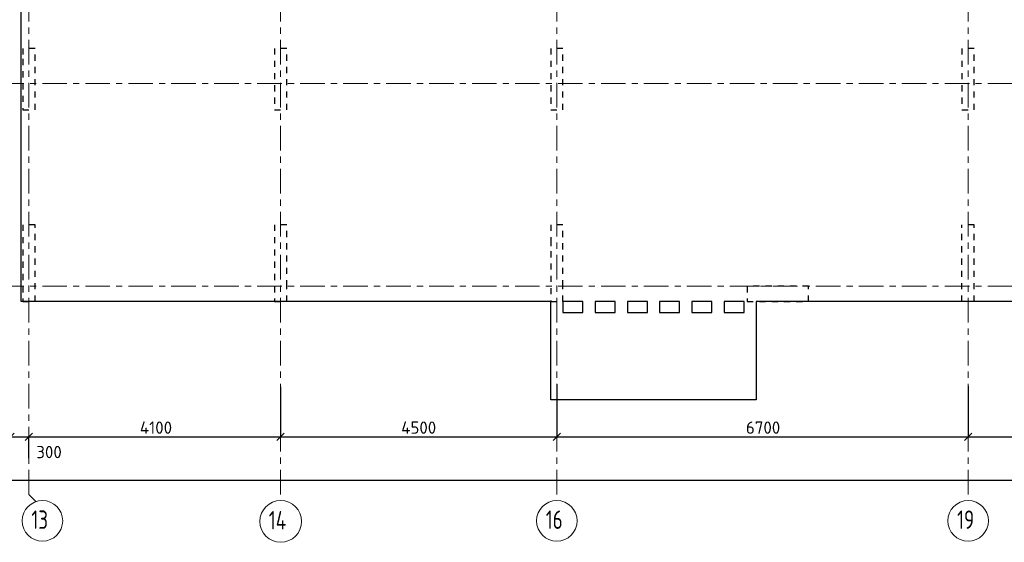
# Model space of a CAD drawing. Header units: metres. Extents: x -38 to 97, y -15 to 21.
# Tile 5 of 222: x 33 to 49, y -4 to 4. Entities that reach past the tile are written whole.
import ezdxf

# ---------------------------------------------------------------- set-up
doc = ezdxf.new("R2010")
doc.units = ezdxf.units.M
doc.header["$PDMODE"] = 65
for name, pattern in [('______11', [0.5, 0.4, -0.05, 0, -0.05]), ('______2', [0.0405, 0.03, -0.0105]), ('______5', [1.1, 0.8, -0.1, 0.1, -0.1])]:
    doc.linetypes.add(name, pattern=pattern)
for name, color, linetype, lineweight in [('XR$2$Осевая линия (1)', 7, '______5', 13), ('XR$2$Размерная линия (1)', 7, 'Continuous', 13), ('XR$6$Перекрытие (1)', 7, 'Continuous', 35)]:
    doc.layers.add(name, color=color, linetype=linetype, lineweight=lineweight)
doc.layers.add('XR$7$Стена_ бетон несущ.', color=7, linetype='Continuous', lineweight=70, true_color=0xb4b496)
doc.styles.add('ISOCPEUR', font='txt')
doc.dimstyles.new('DIMSTYLE_3', dxfattribs={"dimtxt": 0.2, "dimasz": 0.2, "dimexe": 0, "dimexo": 0, "dimgap": 0.1, "dimtad": 2, "dimdec": 0, "dimlfac": 1000, "dimrnd": 5, "dimzin": 12, "dimdsep": 46, "dimtxsty": 'ISOCPEUR', "dimblk1": 'ALL_ML_STRICH', "dimblk2": 'ALL_ML_STRICH', "dimsah": 1, "dimcen": 0, "dimclrd": 7, "dimclre": 256, "dimclrt": 7, "dimadec": 0, "dimazin": 0, "dimtfac": 1, "dimtdec": 0, "dimtix": 1, "dimtmove": 2, "dimatfit": 3, "dimfxl": 0, "dimtzin": 0, "dimlwd": 0, "dimlwe": -3, "dimarcsym": 0})
doc.dimstyles.new('DIMSTYLE_4', dxfattribs={"dimtxt": 0.2, "dimasz": 0.2, "dimexe": 0, "dimexo": 0, "dimgap": 0.1, "dimtad": 0, "dimdec": 0, "dimlfac": 1000, "dimrnd": 5, "dimzin": 12, "dimdsep": 46, "dimtxsty": 'ISOCPEUR', "dimblk1": 'ALL_ML_STRICH', "dimblk2": 'ALL_ML_STRICH', "dimsah": 1, "dimcen": 0, "dimclrd": 7, "dimclre": 256, "dimclrt": 7, "dimadec": 0, "dimazin": 0, "dimtfac": 1, "dimtdec": 0, "dimtix": 1, "dimtmove": 2, "dimatfit": 3, "dimfxl": 0, "dimtvp": 1.2, "dimtzin": 0, "dimlwd": 0, "dimlwe": -3, "dimarcsym": 0})

# ---------------------------------------------------------------- blocks, each defined once
blk = doc.blocks.new('ALL_ML_STRICH')
at = {"color": 0, "linetype": 'ByBlock', "lineweight": -2}
for p, q in [((-1, 0), (0.5, 0)), ((-0.3, -0.3), (0.3, 0.3)), ((0, -0.5), (0, 0.5))]:
    blk.add_line(p, q, dxfattribs=at)
blk = doc.blocks.new('*D12')
at = {"layer": 'DEFPOINTS', "color": 7, "linetype": 'Continuous', "lineweight": 13, "transparency": 33554687}
for p in [(0.5, -3.103), (0.5, -3.156), (61.6, -3.14)]:
    blk.add_point(p, dxfattribs=at)
at = {"layer": 'XR$2$Размерная линия (1)', "color": 9, "linetype": 'Continuous', "lineweight": -2, "true_color": 0xc7c7c7, "transparency": 33554687}
for p, q in [((0.5, -3.123), (0.5, -3.156)), ((61.6, -3.156), (61.6, -3.156))]:
    blk.add_line(p, q, dxfattribs=at)
at = {"layer": 'XR$2$Размерная линия (1)', "color": 7, "linetype": 'Continuous', "lineweight": -2, "transparency": 33554687}
blk.add_line((0.5, -3.156), (61.6, -3.156), dxfattribs=at)
at = {"layer": 'XR$2$Размерная линия (1)', "color": 7, "linetype": 'Continuous', "lineweight": 13, "transparency": 33554687, "xscale": 0.2, "yscale": 0.2, "zscale": 0.2, "rotation": 180}
blk.add_blockref('ALL_ML_STRICH', (0.5, -3.156), dxfattribs=at)
at = {"layer": 'XR$2$Размерная линия (1)', "color": 7, "linetype": 'Continuous', "lineweight": 13, "transparency": 33554687, "xscale": 0.2, "yscale": 0.2, "zscale": 0.2}
blk.add_blockref('ALL_ML_STRICH', (61.6, -3.156), dxfattribs=at)
at = {"layer": 'XR$2$Размерная линия (1)', "color": 7, "linetype": 'Continuous', "lineweight": 13, "transparency": 33554687, "insert": (31.1, -3.006), "char_height": 0.2, "width": 1, "attachment_point": 5, "style": 'ISOCPEUR'}
blk.add_mtext('\\A1;{61100}', dxfattribs=at)
blk = doc.blocks.new('*D20')
at = {"layer": 'DEFPOINTS', "color": 7, "linetype": 'Continuous', "lineweight": 13, "transparency": 33554687}
for p in [(32.55, -2.452), (32.55, -2.802), (32.85, -2.818)]:
    blk.add_point(p, dxfattribs=at)
at = {"layer": 'XR$2$Размерная линия (1)', "color": 9, "linetype": 'Continuous', "lineweight": -2, "true_color": 0xc7c7c7, "transparency": 33554687}
for p, q in [((32.55, -2.782), (32.55, -2.452)), ((32.85, -2.798), (32.85, -2.452))]:
    blk.add_line(p, q, dxfattribs=at)
at = {"layer": 'XR$2$Размерная линия (1)', "color": 7, "linetype": 'Continuous', "lineweight": -2, "transparency": 33554687}
blk.add_line((32.55, -2.452), (32.85, -2.452), dxfattribs=at)
at = {"layer": 'XR$2$Размерная линия (1)', "color": 7, "linetype": 'Continuous', "lineweight": 13, "transparency": 33554687, "xscale": 0.2, "yscale": 0.2, "zscale": 0.2, "rotation": 180}
blk.add_blockref('ALL_ML_STRICH', (32.55, -2.452), dxfattribs=at)
at = {"layer": 'XR$2$Размерная линия (1)', "color": 7, "linetype": 'Continuous', "lineweight": 13, "transparency": 33554687, "xscale": 0.2, "yscale": 0.2, "zscale": 0.2}
blk.add_blockref('ALL_ML_STRICH', (32.85, -2.452), dxfattribs=at)
at = {"layer": 'XR$2$Размерная линия (1)', "color": 7, "linetype": 'Continuous', "lineweight": 13, "transparency": 33554687, "insert": (33.178, -2.7), "char_height": 0.2, "width": 0.6, "attachment_point": 5, "style": 'ISOCPEUR'}
blk.add_mtext('\\A1;{300}', dxfattribs=at)
blk = doc.blocks.new('*D21')
at = {"layer": 'DEFPOINTS', "color": 7, "linetype": 'Continuous', "lineweight": 13, "transparency": 33554687}
for p in [(36.95, -1.617), (32.85, -2.452), (32.85, -2.818)]:
    blk.add_point(p, dxfattribs=at)
at = {"layer": 'XR$2$Размерная линия (1)', "color": 9, "linetype": 'Continuous', "lineweight": -2, "true_color": 0xc7c7c7, "transparency": 33554687}
for p, q in [((36.95, -1.637), (36.95, -2.452)), ((32.85, -2.798), (32.85, -2.452))]:
    blk.add_line(p, q, dxfattribs=at)
at = {"layer": 'XR$2$Размерная линия (1)', "color": 7, "linetype": 'Continuous', "lineweight": -2, "transparency": 33554687}
blk.add_line((32.85, -2.452), (36.95, -2.452), dxfattribs=at)
at = {"layer": 'XR$2$Размерная линия (1)', "color": 7, "linetype": 'Continuous', "lineweight": 13, "transparency": 33554687, "xscale": 0.2, "yscale": 0.2, "zscale": 0.2, "rotation": 180}
blk.add_blockref('ALL_ML_STRICH', (32.85, -2.452), dxfattribs=at)
at = {"layer": 'XR$2$Размерная линия (1)', "color": 7, "linetype": 'Continuous', "lineweight": 13, "transparency": 33554687, "xscale": 0.2, "yscale": 0.2, "zscale": 0.2}
blk.add_blockref('ALL_ML_STRICH', (36.95, -2.452), dxfattribs=at)
at = {"layer": 'XR$2$Размерная линия (1)', "color": 7, "linetype": 'Continuous', "lineweight": 13, "transparency": 33554687, "insert": (34.92, -2.302), "char_height": 0.2, "width": 0.8, "attachment_point": 5, "style": 'ISOCPEUR'}
blk.add_mtext('\\A1;{4100}', dxfattribs=at)
blk = doc.blocks.new('*D22')
at = {"layer": 'DEFPOINTS', "color": 7, "linetype": 'Continuous', "lineweight": 13, "transparency": 33554687}
for p in [(41.45, -1.575), (36.95, -1.617), (36.95, -2.452)]:
    blk.add_point(p, dxfattribs=at)
at = {"layer": 'XR$2$Размерная линия (1)', "color": 9, "linetype": 'Continuous', "lineweight": -2, "true_color": 0xc7c7c7, "transparency": 33554687}
for p, q in [((41.45, -1.595), (41.45, -2.452)), ((36.95, -1.637), (36.95, -2.452))]:
    blk.add_line(p, q, dxfattribs=at)
at = {"layer": 'XR$2$Размерная линия (1)', "color": 7, "linetype": 'Continuous', "lineweight": -2, "transparency": 33554687}
blk.add_line((36.95, -2.452), (41.45, -2.452), dxfattribs=at)
at = {"layer": 'XR$2$Размерная линия (1)', "color": 7, "linetype": 'Continuous', "lineweight": 13, "transparency": 33554687, "xscale": 0.2, "yscale": 0.2, "zscale": 0.2, "rotation": 180}
blk.add_blockref('ALL_ML_STRICH', (36.95, -2.452), dxfattribs=at)
at = {"layer": 'XR$2$Размерная линия (1)', "color": 7, "linetype": 'Continuous', "lineweight": 13, "transparency": 33554687, "xscale": 0.2, "yscale": 0.2, "zscale": 0.2}
blk.add_blockref('ALL_ML_STRICH', (41.45, -2.452), dxfattribs=at)
at = {"layer": 'XR$2$Размерная линия (1)', "color": 7, "linetype": 'Continuous', "lineweight": 13, "transparency": 33554687, "insert": (39.2, -2.302), "char_height": 0.2, "width": 0.8, "attachment_point": 5, "style": 'ISOCPEUR'}
blk.add_mtext('\\A1;{4500}', dxfattribs=at)
blk = doc.blocks.new('*D23')
at = {"layer": 'DEFPOINTS', "color": 7, "linetype": 'Continuous', "lineweight": 13, "transparency": 33554687}
for p in [(41.45, -1.575), (48.15, -1.606), (41.45, -2.452)]:
    blk.add_point(p, dxfattribs=at)
at = {"layer": 'XR$2$Размерная линия (1)', "color": 9, "linetype": 'Continuous', "lineweight": -2, "true_color": 0xc7c7c7, "transparency": 33554687}
for p, q in [((41.45, -1.595), (41.45, -2.452)), ((48.15, -1.626), (48.15, -2.452))]:
    blk.add_line(p, q, dxfattribs=at)
at = {"layer": 'XR$2$Размерная линия (1)', "color": 7, "linetype": 'Continuous', "lineweight": -2, "transparency": 33554687}
blk.add_line((41.45, -2.452), (48.15, -2.452), dxfattribs=at)
at = {"layer": 'XR$2$Размерная линия (1)', "color": 7, "linetype": 'Continuous', "lineweight": 13, "transparency": 33554687, "xscale": 0.2, "yscale": 0.2, "zscale": 0.2, "rotation": 180}
blk.add_blockref('ALL_ML_STRICH', (41.45, -2.452), dxfattribs=at)
at = {"layer": 'XR$2$Размерная линия (1)', "color": 7, "linetype": 'Continuous', "lineweight": 13, "transparency": 33554687, "xscale": 0.2, "yscale": 0.2, "zscale": 0.2}
blk.add_blockref('ALL_ML_STRICH', (48.15, -2.452), dxfattribs=at)
at = {"layer": 'XR$2$Размерная линия (1)', "color": 7, "linetype": 'Continuous', "lineweight": 13, "transparency": 33554687, "insert": (44.81, -2.302), "char_height": 0.2, "width": 0.8, "attachment_point": 5, "style": 'ISOCPEUR'}
blk.add_mtext('\\A1;{6700}', dxfattribs=at)
blk = doc.blocks.new('*D24')
at = {"layer": 'DEFPOINTS', "color": 7, "linetype": 'Continuous', "lineweight": 13, "transparency": 33554687}
for p in [(54.95, -1.403), (48.15, -1.606), (48.15, -2.452)]:
    blk.add_point(p, dxfattribs=at)
at = {"layer": 'XR$2$Размерная линия (1)', "color": 9, "linetype": 'Continuous', "lineweight": -2, "true_color": 0xc7c7c7, "transparency": 33554687}
for p, q in [((54.95, -1.423), (54.95, -2.452)), ((48.15, -1.626), (48.15, -2.452))]:
    blk.add_line(p, q, dxfattribs=at)
at = {"layer": 'XR$2$Размерная линия (1)', "color": 7, "linetype": 'Continuous', "lineweight": -2, "transparency": 33554687}
blk.add_line((48.15, -2.452), (54.95, -2.452), dxfattribs=at)
at = {"layer": 'XR$2$Размерная линия (1)', "color": 7, "linetype": 'Continuous', "lineweight": 13, "transparency": 33554687, "xscale": 0.2, "yscale": 0.2, "zscale": 0.2, "rotation": 180}
blk.add_blockref('ALL_ML_STRICH', (48.15, -2.452), dxfattribs=at)
at = {"layer": 'XR$2$Размерная линия (1)', "color": 7, "linetype": 'Continuous', "lineweight": 13, "transparency": 33554687, "xscale": 0.2, "yscale": 0.2, "zscale": 0.2}
blk.add_blockref('ALL_ML_STRICH', (54.95, -2.452), dxfattribs=at)
at = {"layer": 'XR$2$Размерная линия (1)', "color": 7, "linetype": 'Continuous', "lineweight": 13, "transparency": 33554687, "insert": (51.56, -2.302), "char_height": 0.2, "width": 0.8, "attachment_point": 5, "style": 'ISOCPEUR'}
blk.add_mtext('\\A1;{6800}', dxfattribs=at)

msp = doc.modelspace()

# ---------------------------------------------------------------- linework, layer by layer
at = {"layer": 'XR$2$Осевая линия (1)', "color": 253, "linetype": '______11', "lineweight": 13, "true_color": 0xa0a0a0, "transparency": 33554687}
for p, q in [((32.85, -3.39), (32.85, 19.78)), ((36.95, -3.39), (36.95, 8.76)), ((41.45, -3.39), (41.45, 8.13)), ((48.15, -3.39), (48.15, 8.13)), ((-2.63, 3.3), (62.6, 3.3)), ((-2.63, 0), (62.6, 0)), ((32.85, -3.39), (32.9702, -3.5102))]:
    msp.add_line(p, q, dxfattribs=at)
at = {"layer": 'XR$2$Осевая линия (1)', "color": 7, "linetype": 'Continuous', "lineweight": 13, "transparency": 33554687}
for centre, radius in [((33.0704, -3.8199), 0.3304), ((36.9521, -3.8291), 0.3396), ((41.4504, -3.8199), 0.3304), ((48.1504, -3.8199), 0.3304)]:
    msp.add_circle(centre, radius, dxfattribs=at)
at = {"layer": 'XR$6$Перекрытие (1)', "color": 7, "linetype": 'Continuous', "lineweight": 25, "transparency": 33554687}
for p, q in [((32.725, -0.2498), (32.725, 16.4002)), ((41.35, -0.2498), (32.725, -0.2498)), ((41.35, -0.4298), (41.35, -0.2498)), ((41.55, -0.2498), (41.55, -0.4298)), ((41.875, -0.2498), (41.55, -0.2498)), ((41.875, -0.4298), (41.875, -0.2498)), ((42.075, -0.2498), (42.075, -0.4298)), ((42.4, -0.2498), (42.075, -0.2498)), ((42.4, -0.4298), (42.4, -0.2498)), ((42.6, -0.2498), (42.6, -0.4298)), ((42.925, -0.2498), (42.6, -0.2498)), ((42.925, -0.4298), (42.925, -0.2498)), ((43.125, -0.2498), (43.125, -0.4298)), ((43.45, -0.2498), (43.125, -0.2498)), ((43.45, -0.4298), (43.45, -0.2498)), ((43.65, -0.2498), (43.65, -0.4298)), ((43.975, -0.2498), (43.65, -0.2498)), ((43.975, -0.4298), (43.975, -0.2498)), ((44.5, -0.2498), (44.175, -0.2498)), ((44.175, -0.2498), (44.175, -0.4298)), ((44.5, -0.4298), (44.5, -0.2498)), ((44.7, -0.2498), (44.7, -0.4298)), ((61.85, -0.2498), (44.7, -0.2498)), ((41.35, -1.8498), (41.35, -0.4298)), ((41.55, -0.4298), (41.875, -0.4298)), ((42.075, -0.4298), (42.4, -0.4298)), ((42.6, -0.4298), (42.925, -0.4298)), ((43.125, -0.4298), (43.45, -0.4298)), ((43.65, -0.4298), (43.975, -0.4298)), ((44.175, -0.4298), (44.5, -0.4298)), ((44.7, -0.4298), (44.7, -1.8498)), ((44.7, -1.8498), (41.35, -1.8498))]:
    msp.add_line(p, q, dxfattribs=at)
at = {"layer": 'XR$7$Стена_ бетон несущ.', "color": 253, "linetype": '______2', "lineweight": -3, "true_color": 0xa0a0a0, "transparency": 33554687}
for p, q in [((32.95, 3.87), (32.75, 3.87)), ((32.75, 3.87), (32.75, 3.7)), ((32.95, 2.87), (32.95, 3.87)), ((37.05, 3.87), (36.85, 3.87)), ((36.85, 3.87), (36.85, 2.87)), ((37.05, 2.87), (37.05, 3.87)), ((41.55, 3.87), (41.35, 3.87)), ((41.35, 3.87), (41.35, 2.87)), ((41.55, 2.87), (41.55, 3.87)), ((48.25, 3.87), (48.05, 3.87)), ((48.05, 3.87), (48.05, 2.87)), ((48.25, 2.87), (48.25, 3.87)), ((32.75, 3.7), (32.75, 3.7)), ((32.75, 3.7), (32.75, 2.87)), ((32.75, 2.87), (32.95, 2.87)), ((36.85, 2.87), (37.05, 2.87)), ((41.35, 2.87), (41.55, 2.87)), ((48.05, 2.87), (48.25, 2.87)), ((32.95, 1), (32.75, 1)), ((32.75, 1), (32.75, -0.25)), ((32.95, -0.25), (32.95, 1)), ((37.05, 1), (36.85, 1)), ((36.85, 1), (36.85, 0)), ((37.05, 0), (37.05, 1)), ((41.55, 1), (41.35, 1)), ((41.35, 1), (41.35, 0.75)), ((41.55, 0), (41.55, 1)), ((48.25, 1), (48.05, 1)), ((48.05, -0.25), (48.05, 1)), ((48.25, -0.25), (48.25, 1)), ((41.35, 0.75), (41.35, 0.57)), ((41.35, 0.57), (41.35, -0.25)), ((36.85, 0), (36.85, -0.25)), ((37.05, -0.25), (37.05, 0)), ((41.55, -0.25), (41.55, 0)), ((45.55, 0), (44.55, 0)), ((44.55, 0), (44.55, -0.25)), ((45.55, -0.25), (45.55, 0)), ((32.75, -0.25), (32.95, -0.25)), ((36.85, -0.25), (37.05, -0.25)), ((41.35, -0.25), (41.55, -0.25)), ((44.55, -0.25), (45.55, -0.25)), ((48.25, -0.25), (48.05, -0.25))]:
    msp.add_line(p, q, dxfattribs=at)

# ---------------------------------------------------------------- texts
at = {"layer": 'XR$2$Осевая линия (1)', "color": 7, "linetype": 'Continuous', "lineweight": 13, "transparency": 33554687, "char_height": 0.3, "attachment_point": 7, "style": 'ISOCPEUR'}
for s, insert, width in [('\\W0.75;13', (32.8904, -3.9504), 0.472281), ('\\W0.76;14', (36.7571, -3.9596), 0.504562), ('\\W0.75;16', (41.2704, -3.9504), 0.472281), ('\\W0.75;19', (47.9704, -3.9504), 0.472281)]:
    msp.add_mtext(s, dxfattribs=dict(at, insert=insert, width=width))

# ---------------------------------------------------------------- dimensions: what is measured, and where the dimension line sits
at = {"layer": 'XR$2$Размерная линия (1)', "color": 7, "linetype": 'Continuous', "lineweight": 13, "transparency": 33554687}
for base, p1, p2, dimstyle, picture, middle in [((54.95, -2.452), (48.15, -1.6259), (54.95, -1.4227), 'DIMSTYLE_3', '*D24', (51.56, -2.302)), ((41.45, -2.452), (36.95, -1.6372), (41.45, -1.5948), 'DIMSTYLE_3', '*D22', (39.2, -2.302)), ((48.15, -2.452), (41.45, -1.5948), (48.15, -1.6259), 'DIMSTYLE_3', '*D23', (44.81, -2.302)), ((36.95, -2.452), (32.85, -2.7982), (36.95, -1.6372), 'DIMSTYLE_3', '*D21', (34.92, -2.302)), ((32.85, -2.452), (32.55, -2.7816), (32.85, -2.7982), 'DIMSTYLE_4', '*D20', (33.1784, -2.6996)), ((61.6, -3.1563), (0.5, -3.1233), (61.6, -3.1563), 'DIMSTYLE_3', '*D12', (31.1, -3.0063))]:
    dim = msp.add_linear_dim(base=base, p1=p1, p2=p2, dimstyle=dimstyle, override={"dimpost": '<>', "dimclrd": 7, "dimclre": 9, "dimclrt": 7, "dimlwd": 0, "dimlwe": 65533}, dxfattribs=at)
    dim.commit()
    dim.dimension.update_dxf_attribs({"geometry": picture, "text_midpoint": middle, "dimtype": 160})

doc.saveas('drawing.dxf')
